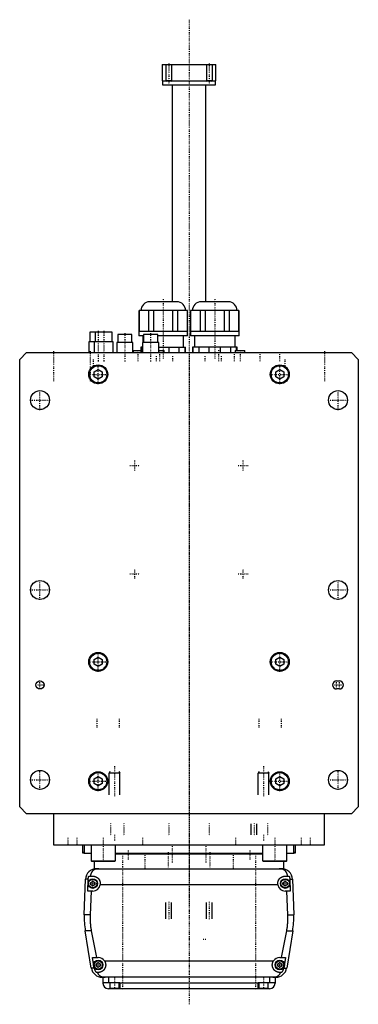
# Model space of a CAD drawing. Extents: x -125 to 125, y -92 to 634.
import ezdxf

# ---------------------------------------------------------------- set-up
doc = ezdxf.new("R2010")
doc.units = 0
doc.linetypes.add('CENTER', pattern=[1.5, 0.45, -0.5, 0.05, -0.5])
for name, color, linetype in [('AM_0', 7, 'CONTINUOUS'), ('AM_10', 7, 'CONTINUOUS'), ('AM_7', 7, 'CENTER')]:
    doc.layers.add(name, color=color, linetype=linetype)

msp = doc.modelspace()

# ---------------------------------------------------------------- linework, layer by layer
at = {"layer": 'AM_0', "color": 7, "linetype": 'CONTINUOUS'}
for p, q in [((-19.75, 600.5), (-19.75, 588.5)), ((-19.75, 600.5), (19.75, 600.5)), ((19.75, 588.5), (19.75, 600.5)), ((-19.75, 588.5), (19.75, 588.5)), ((-19.5, 588.5), (-19.5, 585.5)), ((19.5, 585.5), (19.5, 588.5)), ((-19.5, 585.5), (19.5, 585.5)), ((-12.5, 585.5), (-12.5, 425.5)), ((12.5, 425.5), (12.5, 585.5)), ((-9, 425.5), (-29, 425.5)), ((29, 425.5), (9, 425.5)), ((-36.88, 419), (-36.88, 403.5)), ((-1.13, 419), (-36.88, 419)), ((-36.73, 403.5), (-36.73, 419)), ((-29.85, 419), (-29.85, 403.5)), ((-25.88, 403.5), (-25.88, 419)), ((-12.13, 419), (-12.13, 403.5)), ((-8.15, 403.5), (-8.15, 419)), ((-1.27, 419), (-1.27, 403.5)), ((-1.13, 403.5), (-1.13, 419)), ((1.12, 419), (1.12, 403.5)), ((36.87, 419), (1.12, 419)), ((1.27, 403.5), (1.27, 419)), ((8.15, 419), (8.15, 403.5)), ((12.12, 403.5), (12.12, 419)), ((25.87, 419), (25.87, 403.5)), ((29.85, 403.5), (29.85, 419)), ((36.73, 419), (36.73, 403.5)), ((36.87, 403.5), (36.87, 419)), ((-73.25, 403), (-73.25, 396)), ((-56.71, 403), (-73.25, 403)), ((-69.21, 403), (-69.21, 396)), ((-56.71, 396), (-56.71, 403)), ((-52.63, 401.5), (-52.63, 395.5)), ((-42.13, 401.5), (-52.63, 401.5)), ((-42.13, 395.5), (-42.13, 401.5)), ((-37, 403.5), (-37, 400.5)), ((-1, 403.5), (-37, 403.5)), ((-33.58, 400.5), (-37, 400.5)), ((-34, 400.5), (-34, 395.5)), ((-33.57, 401.5), (-33.57, 395.5)), ((-23.07, 401.5), (-33.57, 401.5)), ((-23.07, 395.5), (-23.07, 401.5)), ((-1, 400.5), (-23.07, 400.5)), ((-4, 392), (-4, 400.5)), ((-1, 400.5), (-1, 403.5)), ((1, 403.5), (1, 400.5)), ((37, 403.5), (1, 403.5)), ((37, 400.5), (1, 400.5)), ((4, 400.5), (4, 392)), ((34, 392), (34, 400.5)), ((37, 400.5), (37, 403.5)), ((-74, 396), (-74, 388)), ((-55.96, 396), (-74, 396)), ((-69.96, 396), (-69.96, 388)), ((-55.96, 388), (-55.96, 396)), ((-53.38, 395.5), (-53.38, 388)), ((-41.38, 395.5), (-53.38, 395.5)), ((-41.38, 388), (-41.38, 395.5)), ((-34.32, 395.5), (-34.32, 388)), ((-22.32, 395.5), (-34.32, 395.5)), ((-22.32, 388), (-22.32, 395.5)), ((-125, 383), (-120, 388)), ((-120, 388), (120, 388)), ((-41.17, 389.5), (-41.17, 388)), ((-41.17, 389.5), (-35.5, 389.5)), ((-35.5, 392), (-35.5, 388)), ((-34.32, 392), (-35.5, 392)), ((-34.87, 388), (-34.87, 392)), ((-22.32, 392), (-2.5, 392)), ((-22.32, 389.5), (-18.25, 389.5)), ((-18.25, 388), (-18.25, 389.5)), ((-14.97, 392), (-14.97, 388)), ((-7.16, 388), (-7.16, 392)), ((-3.13, 392), (-3.13, 388)), ((-2.5, 388), (-2.5, 392)), ((2.5, 392), (2.5, 388)), ((35.5, 392), (2.5, 392)), ((3.13, 388), (3.13, 392)), ((7.16, 392), (7.16, 388)), ((14.97, 388), (14.97, 392)), ((23.03, 392), (23.03, 388)), ((30.84, 388), (30.84, 392)), ((34.17, 389.5), (34.17, 388)), ((34.17, 389.5), (41.17, 389.5)), ((34.87, 392), (34.87, 389.5)), ((35.5, 389.5), (35.5, 392)), ((41.17, 388), (41.17, 389.5)), ((120, 388), (125, 383)), ((-125, 53), (-125, 383)), ((125, 383), (125, 53)), ((-70, 373.73), (-67, 375.46)), ((-70, 370.27), (-70, 373.73)), ((-67, 368.54), (-70, 370.27)), ((-67, 375.46), (-64, 373.73)), ((-64, 370.27), (-67, 368.54)), ((-64, 373.73), (-64, 370.27)), ((64, 373.73), (67, 375.46)), ((64, 370.27), (64, 373.73)), ((67, 368.54), (64, 370.27)), ((67, 375.46), (70, 373.73)), ((70, 370.27), (67, 368.54)), ((70, 373.73), (70, 370.27)), ((-70, 161.73), (-67, 163.46)), ((-70, 158.27), (-70, 161.73)), ((-67, 163.46), (-64, 161.73)), ((-64, 161.73), (-64, 158.27)), ((64, 161.73), (67, 163.46)), ((64, 158.27), (64, 161.73)), ((67, 163.46), (70, 161.73)), ((70, 161.73), (70, 158.27)), ((-67, 156.54), (-70, 158.27)), ((-64, 158.27), (-67, 156.54)), ((67, 156.54), (64, 158.27)), ((70, 158.27), (67, 156.54)), ((109, 146), (111, 146)), ((111, 140), (109, 140)), ((-70, 73.73), (-67, 75.46)), ((-70, 70.27), (-70, 73.73)), ((-67, 75.46), (-64, 73.73)), ((-64, 73.73), (-64, 70.27)), ((64, 73.73), (67, 75.46)), ((64, 70.27), (64, 73.73)), ((67, 75.46), (70, 73.73)), ((70, 73.73), (70, 70.27)), ((-67, 68.54), (-70, 70.27)), ((-64, 70.27), (-67, 68.54)), ((67, 68.54), (64, 70.27)), ((70, 70.27), (67, 68.54)), ((-120, 48), (-125, 53)), ((125, 53), (120, 48)), ((120, 48), (-120, 48)), ((-100, 48), (-100, 25)), ((100, 25), (100, 48)), ((-100, 25), (100, 25)), ((-88.79, 25.01), (-88.79, 25)), ((-78.5, 25), (-78.5, 19.2)), ((-77.5, 25), (-77.5, 19)), ((-72.29, 25), (-72.29, 13.4)), ((-54.29, 13.4), (-54.29, 25)), ((-40.35, 25), (-40.35, 25)), ((40.35, 25), (40.35, 25)), ((54.29, 25), (54.29, 13.4)), ((72.29, 13.4), (72.29, 25)), ((77.5, 19), (77.5, 25)), ((78.5, 19.2), (78.5, 25)), ((88.79, 25), (88.79, 25.01)), ((-78.5, 19.7), (-77.57, 19.7)), ((-78.5, 19.2), (-77.58, 19.2)), ((-77.5, 19), (-72.29, 19)), ((-54.3, 18.5), (54.3, 18.5)), ((-54.29, 19), (54.29, 19)), ((72.29, 19), (77.5, 19)), ((77.57, 19.7), (78.5, 19.7)), ((77.58, 19.2), (78.5, 19.2)), ((-72.29, 13.4), (-71.89, 13)), ((-72.29, 13.4), (-54.29, 13.4)), ((-71.89, 13), (-54.69, 13)), ((-70, 13), (-70, 7.5)), ((-70, 7.5), (-66.56, 7.5)), ((-68.3, 7.5), (68.3, 7.5)), ((-54.69, 13), (-54.29, 13.4)), ((54.29, 13.4), (54.69, 13)), ((54.29, 13.4), (72.29, 13.4)), ((54.69, 13), (71.89, 13)), ((68.3, 7.5), (70, 7.5)), ((70, 7.5), (70, 13)), ((71.89, 13), (72.29, 13.4)), ((-73.97, 2), (-71, 2)), ((71, 2), (73.97, 2)), ((-77.28, -26.54), (-76.29, -0.2)), ((-74.4, -0.2), (-76.29, -0.2)), ((-74.75, -9), (-74.4, -0.2)), ((-72.5, -2.63), (-71, -1.77)), ((-72.5, -4.37), (-72.5, -2.63)), ((-71, -5.23), (-72.5, -4.37)), ((-71, -1.77), (-69.5, -2.63)), ((-69.5, -4.37), (-71, -5.23)), ((-69.5, -2.63), (-69.5, -4.37)), ((65.59, -4.5), (-65.59, -4.5)), ((69.5, -2.63), (71, -1.77)), ((69.5, -4.37), (69.5, -2.63)), ((71, -5.23), (69.5, -4.37)), ((71, -1.77), (72.5, -2.63)), ((72.5, -4.37), (71, -5.23)), ((72.5, -2.63), (72.5, -4.37)), ((74.4, -0.2), (76.29, -0.2)), ((74.4, -0.2), (74.75, -9)), ((76.29, -0.2), (77.28, -26.54)), ((-71, -9), (-74.75, -9)), ((-72.2, -9), (-72.97, -26.54)), ((74.75, -9), (71, -9)), ((72.97, -26.54), (72.2, -9)), ((-72.97, -26.54), (-77.28, -26.54)), ((72.97, -26.54), (77.28, -26.54)), ((-72.1, -65.78), (-76.54, -38.4)), ((-72.1, -38.4), (-76.54, -38.4)), ((-72.1, -38.4), (-68.19, -58)), ((68.19, -58), (72.1, -38.4)), ((72.1, -38.4), (76.54, -38.4)), ((76.54, -38.4), (72.1, -65.78)), ((-70.39, -62.62), (-71.21, -58)), ((-71.21, -58), (-67, -58)), ((67, -58), (71.21, -58)), ((71.21, -58), (70.39, -62.62)), ((-68.5, -62.63), (-67, -61.77)), ((-68.5, -64.37), (-68.5, -62.63)), ((-67, -65.23), (-68.5, -64.37)), ((-67, -61.77), (-65.5, -62.63)), ((-65.5, -64.37), (-67, -65.23)), ((-65.5, -62.63), (-65.5, -64.37)), ((-62.39, -60.5), (62.39, -60.5)), ((65.5, -62.63), (67, -61.77)), ((65.5, -64.37), (65.5, -62.63)), ((67, -65.23), (65.5, -64.37)), ((67, -61.77), (68.5, -62.63)), ((68.5, -64.37), (67, -65.23)), ((68.5, -62.63), (68.5, -64.37)), ((-69.82, -65.78), (-72.1, -65.78)), ((-69.82, -65.78), (-69.87, -65.5)), ((-67, -69), (-68.39, -69)), ((64.2, -72.5), (-64.2, -72.5)), ((-63.5, -72.5), (-63.5, -77)), ((-59.5, -72.5), (-59.5, -76.5)), ((59.5, -72.5), (59.5, -76.5)), ((63.5, -72.5), (63.5, -77)), ((68.39, -69), (67, -69)), ((69.87, -65.5), (69.82, -65.78)), ((69.82, -65.78), (72.1, -65.78)), ((-63.5, -76.5), (-51, -76.5)), ((-58.5, -76.5), (-58.5, -80.5)), ((-51.5, -80.5), (-51.5, -76.5)), ((-51, -76.5), (-51, -81)), ((51, -77), (-51, -77)), ((51, -81), (51, -76.5)), ((51, -76.5), (63.5, -76.5)), ((51.5, -76.5), (51.5, -80.5)), ((58.5, -80.5), (58.5, -76.5)), ((59.5, -81), (-59.5, -81)), ((-58.5, -80.5), (-51.5, -80.5)), ((-55, -81), (-55, -80.5)), ((51.5, -80.5), (58.5, -80.5)), ((55, -81), (55, -80.5))]:
    msp.add_line(p, q, dxfattribs=at)
for points in [[(-66.56, 7.5, 0), (-66.61, 7.5, 0), (-66.7, 7.5, 0), (-66.8, 7.5, 0), (-66.84, 7.5, 0), (-66.89, 7.49, 0), (-66.98, 7.49, 0), (-67.08, 7.49, 0), (-67.17, 7.48, 0), (-67.26, 7.47, 0), (-67.35, 7.47, 0), (-67.4, 7.46, 0), (-67.45, 7.46, 0), (-67.54, 7.45, 0), (-67.63, 7.44, 0), (-67.72, 7.42, 0), (-67.82, 7.41, 0), (-67.91, 7.4, 0), (-67.95, 7.39, 0), (-68, 7.38, 0), (-68.09, 7.37, 0), (-68.18, 7.35, 0), (-68.23, 7.34, 0), (-68.27, 7.33, 0), (-68.36, 7.31, 0), (-68.45, 7.29, 0), (-68.49, 7.28, 0), (-68.53, 7.27, 0), (-68.62, 7.24, 0), (-68.71, 7.22, 0), (-68.79, 7.2, 0), (-68.88, 7.17, 0), (-68.96, 7.14, 0), (-69, 7.13, 0), (-69.04, 7.11, 0), (-69.13, 7.08, 0), (-69.21, 7.05, 0), (-69.29, 7.02, 0), (-69.37, 6.99, 0), (-69.45, 6.96, 0), (-69.49, 6.94, 0), (-69.53, 6.92, 0), (-69.6, 6.89, 0), (-69.68, 6.85, 0), (-69.76, 6.81, 0), (-69.83, 6.77, 0), (-69.91, 6.74, 0), (-69.94, 6.72, 0), (-69.98, 6.69, 0), (-70.05, 6.65, 0), (-70.12, 6.61, 0), (-70.19, 6.57, 0), (-70.26, 6.52, 0), (-70.33, 6.48, 0), (-70.37, 6.46, 0), (-70.4, 6.43, 0), (-70.47, 6.39, 0), (-70.53, 6.34, 0), (-70.6, 6.29, 0), (-70.66, 6.24, 0), (-70.72, 6.19, 0), (-70.75, 6.17, 0), (-70.78, 6.14, 0), (-70.84, 6.09, 0), (-70.9, 6.04, 0), (-70.93, 6.01, 0), (-70.96, 5.98, 0), (-71.02, 5.93, 0), (-71.08, 5.87, 0), (-71.1, 5.85, 0), (-71.13, 5.82, 0), (-71.19, 5.76, 0), (-71.24, 5.71, 0), (-71.29, 5.65, 0), (-71.34, 5.59, 0), (-71.4, 5.53, 0), (-71.42, 5.5, 0), (-71.45, 5.47, 0), (-71.5, 5.41, 0), (-71.54, 5.35, 0), (-71.59, 5.28, 0), (-71.64, 5.22, 0), (-71.68, 5.16, 0), (-71.71, 5.12, 0), (-71.73, 5.09, 0), (-71.77, 5.02, 0), (-71.82, 4.96, 0), (-71.86, 4.89, 0), (-71.9, 4.82, 0), (-71.94, 4.75, 0), (-71.96, 4.72, 0), (-71.98, 4.68, 0), (-72.02, 4.61, 0), (-72.06, 4.54, 0), (-72.1, 4.46, 0), (-72.13, 4.39, 0), (-72.17, 4.32, 0), (-72.18, 4.28, 0), (-72.2, 4.24, 0), (-72.24, 4.16, 0), (-72.27, 4.09, 0), (-72.3, 4.01, 0), (-72.33, 3.93, 0), (-72.36, 3.85, 0), (-72.37, 3.81, 0), (-72.39, 3.77, 0), (-72.42, 3.69, 0), (-72.44, 3.61, 0), (-72.46, 3.57, 0), (-72.47, 3.52, 0), (-72.49, 3.44, 0), (-72.52, 3.36, 0), (-72.53, 3.32, 0), (-72.54, 3.27, 0), (-72.56, 3.19, 0), (-72.58, 3.1, 0), (-72.6, 3.02, 0), (-72.62, 2.93, 0), (-72.63, 2.84, 0), (-72.64, 2.8, 0), (-72.65, 2.76, 0), (-72.66, 2.67, 0), (-72.68, 2.58, 0), (-72.72, 2.27, 0), (-72.74, 2, 0)], [(72.74, 2, 0), (72.74, 2.05, 0), (72.73, 2.14, 0), (72.72, 2.23, 0), (72.72, 2.27, 0), (72.71, 2.32, 0), (72.7, 2.41, 0), (72.69, 2.5, 0), (72.68, 2.59, 0), (72.66, 2.68, 0), (72.65, 2.76, 0), (72.64, 2.81, 0), (72.63, 2.85, 0), (72.61, 2.94, 0), (72.6, 3.03, 0), (72.58, 3.11, 0), (72.56, 3.2, 0), (72.54, 3.28, 0), (72.52, 3.33, 0), (72.51, 3.37, 0), (72.49, 3.45, 0), (72.46, 3.53, 0), (72.45, 3.58, 0), (72.44, 3.62, 0), (72.41, 3.7, 0), (72.39, 3.78, 0), (72.37, 3.82, 0), (72.36, 3.86, 0), (72.33, 3.94, 0), (72.3, 4.01, 0), (72.27, 4.09, 0), (72.23, 4.17, 0), (72.2, 4.24, 0), (72.18, 4.28, 0), (72.17, 4.32, 0), (72.13, 4.39, 0), (72.1, 4.46, 0), (72.06, 4.54, 0), (72.02, 4.61, 0), (71.98, 4.68, 0), (71.96, 4.71, 0), (71.94, 4.75, 0), (71.9, 4.82, 0), (71.86, 4.89, 0), (71.82, 4.95, 0), (71.78, 5.02, 0), (71.73, 5.08, 0), (71.71, 5.12, 0), (71.69, 5.15, 0), (71.64, 5.21, 0), (71.6, 5.28, 0), (71.55, 5.34, 0), (71.5, 5.4, 0), (71.45, 5.46, 0), (71.43, 5.49, 0), (71.4, 5.52, 0), (71.35, 5.58, 0), (71.3, 5.64, 0), (71.25, 5.7, 0), (71.19, 5.75, 0), (71.14, 5.81, 0), (71.11, 5.84, 0), (71.08, 5.87, 0), (71.03, 5.92, 0), (70.97, 5.98, 0), (70.94, 6, 0), (70.91, 6.03, 0), (70.85, 6.08, 0), (70.79, 6.13, 0), (70.76, 6.16, 0), (70.73, 6.18, 0), (70.67, 6.23, 0), (70.6, 6.28, 0), (70.54, 6.33, 0), (70.47, 6.38, 0), (70.41, 6.43, 0), (70.37, 6.45, 0), (70.34, 6.47, 0), (70.27, 6.52, 0), (70.2, 6.56, 0), (70.13, 6.61, 0), (70.06, 6.65, 0), (69.99, 6.69, 0), (69.95, 6.71, 0), (69.91, 6.73, 0), (69.84, 6.77, 0), (69.76, 6.81, 0), (69.69, 6.85, 0), (69.61, 6.88, 0), (69.53, 6.92, 0), (69.5, 6.94, 0), (69.46, 6.95, 0), (69.38, 6.99, 0), (69.3, 7.02, 0), (69.22, 7.05, 0), (69.13, 7.08, 0), (69.05, 7.11, 0), (69.01, 7.13, 0), (68.97, 7.14, 0), (68.89, 7.17, 0), (68.8, 7.19, 0), (68.72, 7.22, 0), (68.63, 7.24, 0), (68.54, 7.27, 0), (68.5, 7.28, 0), (68.46, 7.29, 0), (68.37, 7.31, 0), (68.28, 7.33, 0), (68.23, 7.34, 0), (68.19, 7.35, 0), (68.1, 7.36, 0), (68.01, 7.38, 0), (67.96, 7.39, 0), (67.91, 7.4, 0), (67.82, 7.41, 0), (67.73, 7.42, 0), (67.64, 7.44, 0), (67.55, 7.45, 0), (67.45, 7.46, 0), (67.41, 7.46, 0), (67.36, 7.47, 0), (67.27, 7.47, 0), (67.17, 7.48, 0), (67.08, 7.49, 0), (66.99, 7.49, 0), (66.89, 7.49, 0), (66.85, 7.5, 0), (66.8, 7.5, 0), (66.7, 7.5, 0), (66.61, 7.5, 0), (66.56, 7.5, 0)], [(-74.4, -0.2, 0), (-74.39, -0.14, 0), (-74.39, -0.02, 0), (-74.38, 0.1, 0), (-74.37, 0.16, 0), (-74.37, 0.23, 0), (-74.35, 0.35, 0), (-74.34, 0.47, 0), (-74.32, 0.6, 0), (-74.3, 0.72, 0), (-74.28, 0.85, 0), (-74.27, 0.91, 0), (-74.26, 0.97, 0), (-74.23, 1.1, 0), (-74.2, 1.22, 0), (-74.17, 1.34, 0), (-74.14, 1.47, 0), (-74.1, 1.59, 0), (-74.09, 1.65, 0), (-74.07, 1.71, 0), (-74.03, 1.83, 0), (-73.99, 1.94, 0), (-73.97, 2, 0)], [(-71, 2, 0), (-70.96, 2, 0), (-70.87, 2, 0), (-70.78, 2, 0), (-70.73, 1.99, 0), (-70.69, 1.99, 0), (-70.6, 1.99, 0), (-70.51, 1.98, 0), (-70.42, 1.97, 0), (-70.33, 1.96, 0), (-70.24, 1.95, 0), (-70.19, 1.94, 0), (-70.15, 1.93, 0), (-70.06, 1.92, 0), (-69.97, 1.9, 0), (-69.88, 1.88, 0), (-69.79, 1.86, 0), (-69.7, 1.84, 0), (-69.65, 1.83, 0), (-69.61, 1.82, 0), (-69.52, 1.8, 0), (-69.43, 1.77, 0), (-69.38, 1.76, 0), (-69.34, 1.74, 0), (-69.25, 1.72, 0), (-69.17, 1.69, 0), (-69.12, 1.67, 0), (-69.08, 1.65, 0), (-68.99, 1.62, 0), (-68.91, 1.59, 0), (-68.82, 1.55, 0), (-68.74, 1.51, 0), (-68.66, 1.48, 0), (-68.61, 1.46, 0), (-68.57, 1.44, 0), (-68.49, 1.39, 0), (-68.41, 1.35, 0), (-68.33, 1.31, 0), (-68.25, 1.26, 0), (-68.17, 1.22, 0), (-68.14, 1.2, 0), (-68.1, 1.17, 0), (-68.02, 1.12, 0), (-67.95, 1.07, 0), (-67.87, 1.02, 0), (-67.8, 0.97, 0), (-67.73, 0.92, 0), (-67.69, 0.89, 0), (-67.66, 0.87, 0), (-67.59, 0.81, 0), (-67.52, 0.76, 0), (-67.45, 0.7, 0), (-67.39, 0.65, 0), (-67.32, 0.59, 0), (-67.29, 0.56, 0), (-67.26, 0.53, 0), (-67.2, 0.47, 0), (-67.14, 0.41, 0), (-67.08, 0.35, 0), (-67.02, 0.29, 0), (-66.96, 0.23, 0), (-66.93, 0.2, 0), (-66.9, 0.17, 0), (-66.84, 0.1, 0), (-66.79, 0.04, 0), (-66.76, 0, 0), (-66.73, -0.03, 0), (-66.68, -0.1, 0), (-66.62, -0.17, 0), (-66.6, -0.2, 0), (-66.57, -0.24, 0), (-66.52, -0.31, 0), (-66.47, -0.38, 0), (-66.42, -0.45, 0), (-66.37, -0.53, 0), (-66.32, -0.6, 0), (-66.3, -0.64, 0), (-66.28, -0.68, 0), (-66.23, -0.76, 0), (-66.19, -0.83, 0), (-66.15, -0.91, 0), (-66.11, -0.99, 0), (-66.06, -1.07, 0), (-66.05, -1.11, 0), (-66.03, -1.15, 0), (-65.99, -1.23, 0), (-65.95, -1.32, 0), (-65.92, -1.4, 0), (-65.88, -1.48, 0), (-65.85, -1.57, 0), (-65.84, -1.61, 0), (-65.82, -1.65, 0), (-65.79, -1.74, 0), (-65.76, -1.82, 0), (-65.74, -1.91, 0), (-65.71, -1.99, 0), (-65.69, -2.08, 0), (-65.68, -2.12, 0), (-65.66, -2.17, 0), (-65.64, -2.25, 0), (-65.62, -2.34, 0), (-65.61, -2.43, 0), (-65.59, -2.52, 0), (-65.57, -2.6, 0), (-65.57, -2.65, 0), (-65.56, -2.69, 0), (-65.55, -2.78, 0), (-65.54, -2.87, 0), (-65.53, -2.91, 0), (-65.53, -2.96, 0), (-65.52, -3.04, 0), (-65.51, -3.13, 0), (-65.51, -3.18, 0), (-65.51, -3.22, 0), (-65.5, -3.31, 0), (-65.5, -3.39, 0), (-65.5, -3.48, 0), (-65.5, -3.57, 0), (-65.5, -3.65, 0), (-65.5, -3.7, 0), (-65.51, -3.74, 0), (-65.51, -3.83, 0), (-65.52, -3.92, 0), (-65.52, -4.01, 0), (-65.53, -4.1, 0), (-65.54, -4.19, 0), (-65.55, -4.23, 0), (-65.55, -4.28, 0), (-65.57, -4.37, 0), (-65.58, -4.46, 0), (-65.59, -4.5, 0)], [(65.59, -4.5, 0), (65.58, -4.46, 0), (65.57, -4.37, 0), (65.55, -4.28, 0), (65.55, -4.23, 0), (65.54, -4.19, 0), (65.53, -4.1, 0), (65.52, -4.01, 0), (65.52, -3.92, 0), (65.51, -3.83, 0), (65.51, -3.74, 0), (65.5, -3.7, 0), (65.5, -3.65, 0), (65.5, -3.57, 0), (65.5, -3.48, 0), (65.5, -3.39, 0), (65.5, -3.31, 0), (65.51, -3.22, 0), (65.51, -3.18, 0), (65.51, -3.13, 0), (65.52, -3.04, 0), (65.53, -2.96, 0), (65.53, -2.91, 0), (65.54, -2.87, 0), (65.55, -2.78, 0), (65.56, -2.69, 0), (65.57, -2.65, 0), (65.57, -2.6, 0), (65.59, -2.52, 0), (65.61, -2.43, 0), (65.62, -2.34, 0), (65.64, -2.25, 0), (65.66, -2.17, 0), (65.68, -2.12, 0), (65.69, -2.08, 0), (65.71, -1.99, 0), (65.74, -1.91, 0), (65.76, -1.82, 0), (65.79, -1.74, 0), (65.82, -1.65, 0), (65.84, -1.61, 0), (65.85, -1.57, 0), (65.88, -1.48, 0), (65.92, -1.4, 0), (65.95, -1.32, 0), (65.99, -1.23, 0), (66.03, -1.15, 0), (66.05, -1.11, 0), (66.06, -1.07, 0), (66.11, -0.99, 0), (66.15, -0.91, 0), (66.19, -0.83, 0), (66.23, -0.76, 0), (66.28, -0.68, 0), (66.3, -0.64, 0), (66.32, -0.6, 0), (66.37, -0.53, 0), (66.42, -0.45, 0), (66.47, -0.38, 0), (66.52, -0.31, 0), (66.57, -0.24, 0), (66.6, -0.2, 0), (66.62, -0.17, 0), (66.68, -0.1, 0), (66.73, -0.03, 0), (66.76, 0, 0), (66.79, 0.04, 0), (66.84, 0.1, 0), (66.9, 0.17, 0), (66.93, 0.2, 0), (66.96, 0.23, 0), (67.02, 0.29, 0), (67.08, 0.35, 0), (67.14, 0.41, 0), (67.2, 0.47, 0), (67.26, 0.53, 0), (67.29, 0.56, 0), (67.32, 0.59, 0), (67.39, 0.65, 0), (67.45, 0.7, 0), (67.52, 0.76, 0), (67.59, 0.81, 0), (67.66, 0.87, 0), (67.69, 0.89, 0), (67.73, 0.92, 0), (67.8, 0.97, 0), (67.87, 1.02, 0), (67.95, 1.07, 0), (68.02, 1.12, 0), (68.1, 1.17, 0), (68.14, 1.2, 0), (68.17, 1.22, 0), (68.25, 1.26, 0), (68.33, 1.31, 0), (68.41, 1.35, 0), (68.49, 1.39, 0), (68.57, 1.44, 0), (68.61, 1.46, 0), (68.66, 1.48, 0), (68.74, 1.51, 0), (68.82, 1.55, 0), (68.91, 1.59, 0), (68.99, 1.62, 0), (69.08, 1.65, 0), (69.12, 1.67, 0), (69.17, 1.69, 0), (69.25, 1.72, 0), (69.34, 1.74, 0), (69.38, 1.76, 0), (69.43, 1.77, 0), (69.52, 1.8, 0), (69.61, 1.82, 0), (69.65, 1.83, 0), (69.7, 1.84, 0), (69.79, 1.86, 0), (69.88, 1.88, 0), (69.97, 1.9, 0), (70.06, 1.92, 0), (70.15, 1.93, 0), (70.19, 1.94, 0), (70.24, 1.95, 0), (70.33, 1.96, 0), (70.42, 1.97, 0), (70.51, 1.98, 0), (70.6, 1.99, 0), (70.69, 1.99, 0), (70.73, 1.99, 0), (70.78, 2, 0), (70.87, 2, 0), (70.96, 2, 0), (71, 2, 0)], [(73.97, 2, 0), (73.99, 1.94, 0), (74.03, 1.83, 0), (74.07, 1.71, 0), (74.09, 1.65, 0), (74.1, 1.59, 0), (74.14, 1.47, 0), (74.17, 1.34, 0), (74.2, 1.22, 0), (74.23, 1.1, 0), (74.26, 0.97, 0), (74.27, 0.91, 0), (74.28, 0.85, 0), (74.3, 0.72, 0), (74.32, 0.6, 0), (74.34, 0.47, 0), (74.35, 0.35, 0), (74.37, 0.23, 0), (74.37, 0.16, 0), (74.38, 0.1, 0), (74.39, -0.02, 0), (74.39, -0.14, 0), (74.4, -0.2, 0)], [(-72.97, -26.54, 0), (-72.99, -26.87, 0), (-73.01, -27.51, 0), (-73.02, -28.16, 0), (-73.02, -28.47, 0), (-73.02, -28.79, 0), (-73.02, -29.43, 0), (-73, -30.07, 0), (-72.98, -30.72, 0), (-72.96, -31.37, 0), (-72.92, -32.03, 0), (-72.9, -32.36, 0), (-72.87, -32.69, 0), (-72.82, -33.35, 0), (-72.75, -34.02, 0), (-72.68, -34.69, 0), (-72.59, -35.36, 0), (-72.5, -36.04, 0), (-72.45, -36.38, 0), (-72.4, -36.71, 0), (-72.29, -37.39, 0), (-72.17, -38.06, 0), (-72.1, -38.4, 0)], [(72.1, -38.4, 0), (72.17, -38.06, 0), (72.29, -37.39, 0), (72.4, -36.71, 0), (72.45, -36.38, 0), (72.5, -36.04, 0), (72.59, -35.36, 0), (72.68, -34.69, 0), (72.75, -34.02, 0), (72.82, -33.35, 0), (72.87, -32.69, 0), (72.9, -32.36, 0), (72.92, -32.03, 0), (72.96, -31.37, 0), (72.98, -30.72, 0), (73, -30.07, 0), (73.02, -29.43, 0), (73.02, -28.79, 0), (73.02, -28.47, 0), (73.02, -28.16, 0), (73.01, -27.51, 0), (72.99, -26.87, 0), (72.97, -26.54, 0)], [(-62.39, -60.5, 0), (-62.36, -60.55, 0), (-62.3, -60.65, 0), (-62.24, -60.74, 0), (-62.21, -60.79, 0), (-62.18, -60.84, 0), (-62.13, -60.95, 0), (-62.08, -61.05, 0), (-62.03, -61.15, 0), (-61.98, -61.26, 0), (-61.93, -61.36, 0), (-61.91, -61.41, 0), (-61.89, -61.47, 0), (-61.85, -61.57, 0), (-61.81, -61.68, 0), (-61.77, -61.79, 0), (-61.74, -61.9, 0), (-61.71, -62.01, 0), (-61.69, -62.06, 0), (-61.68, -62.12, 0), (-61.65, -62.23, 0), (-61.62, -62.34, 0), (-61.61, -62.39, 0), (-61.6, -62.45, 0), (-61.58, -62.56, 0), (-61.56, -62.66, 0), (-61.56, -62.72, 0), (-61.55, -62.77, 0), (-61.53, -62.88, 0), (-61.52, -62.99, 0), (-61.51, -63.1, 0), (-61.51, -63.21, 0), (-61.5, -63.31, 0), (-61.5, -63.37, 0), (-61.5, -63.42, 0), (-61.5, -63.52, 0), (-61.5, -63.63, 0), (-61.5, -63.73, 0), (-61.51, -63.84, 0), (-61.52, -63.95, 0), (-61.52, -64, 0), (-61.53, -64.05, 0), (-61.54, -64.16, 0), (-61.55, -64.26, 0), (-61.57, -64.37, 0), (-61.59, -64.47, 0), (-61.61, -64.58, 0), (-61.62, -64.63, 0), (-61.63, -64.69, 0), (-61.65, -64.79, 0), (-61.68, -64.9, 0), (-61.71, -65, 0), (-61.74, -65.1, 0), (-61.77, -65.21, 0), (-61.79, -65.26, 0), (-61.81, -65.31, 0), (-61.84, -65.41, 0), (-61.88, -65.51, 0), (-61.92, -65.61, 0), (-61.96, -65.71, 0), (-62.01, -65.81, 0), (-62.03, -65.86, 0), (-62.05, -65.9, 0), (-62.1, -66, 0), (-62.15, -66.1, 0), (-62.18, -66.14, 0), (-62.2, -66.19, 0), (-62.26, -66.28, 0), (-62.31, -66.37, 0), (-62.34, -66.42, 0), (-62.37, -66.46, 0), (-62.43, -66.55, 0), (-62.49, -66.64, 0), (-62.55, -66.73, 0), (-62.61, -66.81, 0), (-62.67, -66.9, 0), (-62.71, -66.94, 0), (-62.74, -66.98, 0), (-62.81, -67.06, 0), (-62.87, -67.14, 0), (-62.94, -67.21, 0), (-63.01, -67.29, 0), (-63.09, -67.36, 0), (-63.12, -67.4, 0), (-63.16, -67.44, 0), (-63.23, -67.51, 0), (-63.31, -67.58, 0), (-63.38, -67.64, 0), (-63.46, -67.71, 0), (-63.55, -67.78, 0), (-63.59, -67.81, 0), (-63.63, -67.85, 0), (-63.71, -67.91, 0), (-63.8, -67.97, 0), (-63.89, -68.04, 0), (-63.98, -68.1, 0), (-64.07, -68.15, 0), (-64.12, -68.18, 0), (-64.16, -68.21, 0), (-64.26, -68.27, 0), (-64.36, -68.32, 0), (-64.45, -68.37, 0), (-64.55, -68.43, 0), (-64.65, -68.47, 0), (-64.7, -68.5, 0), (-64.76, -68.52, 0), (-64.86, -68.57, 0), (-64.96, -68.61, 0), (-65.02, -68.63, 0), (-65.07, -68.65, 0), (-65.17, -68.69, 0), (-65.28, -68.72, 0), (-65.34, -68.74, 0), (-65.39, -68.76, 0), (-65.5, -68.79, 0), (-65.61, -68.82, 0), (-65.72, -68.85, 0), (-65.83, -68.87, 0), (-65.94, -68.9, 0), (-66, -68.91, 0), (-66.05, -68.92, 0), (-66.16, -68.94, 0), (-66.27, -68.95, 0), (-66.39, -68.97, 0), (-66.5, -68.98, 0), (-66.61, -68.99, 0), (-66.67, -68.99, 0), (-66.72, -68.99, 0), (-66.83, -69, 0), (-66.94, -69, 0), (-67, -69, 0)], [(67, -69, 0), (66.94, -69, 0), (66.83, -69, 0), (66.72, -68.99, 0), (66.67, -68.99, 0), (66.61, -68.99, 0), (66.5, -68.98, 0), (66.39, -68.97, 0), (66.27, -68.95, 0), (66.16, -68.94, 0), (66.05, -68.92, 0), (66, -68.91, 0), (65.94, -68.9, 0), (65.83, -68.87, 0), (65.72, -68.85, 0), (65.61, -68.82, 0), (65.5, -68.79, 0), (65.39, -68.76, 0), (65.34, -68.74, 0), (65.28, -68.72, 0), (65.17, -68.69, 0), (65.07, -68.65, 0), (65.02, -68.63, 0), (64.96, -68.61, 0), (64.86, -68.57, 0), (64.76, -68.52, 0), (64.7, -68.5, 0), (64.65, -68.47, 0), (64.55, -68.43, 0), (64.45, -68.37, 0), (64.36, -68.32, 0), (64.26, -68.27, 0), (64.16, -68.21, 0), (64.12, -68.18, 0), (64.07, -68.15, 0), (63.98, -68.1, 0), (63.89, -68.04, 0), (63.8, -67.97, 0), (63.71, -67.91, 0), (63.63, -67.85, 0), (63.59, -67.81, 0), (63.55, -67.78, 0), (63.46, -67.71, 0), (63.38, -67.64, 0), (63.31, -67.58, 0), (63.23, -67.51, 0), (63.16, -67.44, 0), (63.12, -67.4, 0), (63.09, -67.36, 0), (63.01, -67.29, 0), (62.94, -67.21, 0), (62.87, -67.14, 0), (62.81, -67.06, 0), (62.74, -66.98, 0), (62.71, -66.94, 0), (62.67, -66.9, 0), (62.61, -66.81, 0), (62.55, -66.73, 0), (62.49, -66.64, 0), (62.43, -66.55, 0), (62.37, -66.46, 0), (62.34, -66.42, 0), (62.31, -66.37, 0), (62.26, -66.28, 0), (62.2, -66.19, 0), (62.18, -66.14, 0), (62.15, -66.1, 0), (62.1, -66, 0), (62.05, -65.9, 0), (62.03, -65.86, 0), (62.01, -65.81, 0), (61.96, -65.71, 0), (61.92, -65.61, 0), (61.88, -65.51, 0), (61.84, -65.41, 0), (61.81, -65.31, 0), (61.79, -65.26, 0), (61.77, -65.21, 0), (61.74, -65.1, 0), (61.71, -65, 0), (61.68, -64.9, 0), (61.65, -64.79, 0), (61.63, -64.69, 0), (61.62, -64.63, 0), (61.61, -64.58, 0), (61.59, -64.47, 0), (61.57, -64.37, 0), (61.55, -64.26, 0), (61.54, -64.16, 0), (61.53, -64.05, 0), (61.52, -64, 0), (61.52, -63.95, 0), (61.51, -63.84, 0), (61.5, -63.73, 0), (61.5, -63.63, 0), (61.5, -63.52, 0), (61.5, -63.42, 0), (61.5, -63.37, 0), (61.5, -63.31, 0), (61.51, -63.21, 0), (61.51, -63.1, 0), (61.52, -62.99, 0), (61.53, -62.88, 0), (61.55, -62.77, 0), (61.56, -62.72, 0), (61.56, -62.66, 0), (61.58, -62.56, 0), (61.6, -62.45, 0), (61.61, -62.39, 0), (61.62, -62.34, 0), (61.65, -62.23, 0), (61.68, -62.12, 0), (61.69, -62.06, 0), (61.71, -62.01, 0), (61.74, -61.9, 0), (61.77, -61.79, 0), (61.81, -61.68, 0), (61.85, -61.57, 0), (61.89, -61.47, 0), (61.91, -61.41, 0), (61.93, -61.36, 0), (61.98, -61.26, 0), (62.03, -61.15, 0), (62.08, -61.05, 0), (62.13, -60.95, 0), (62.18, -60.84, 0), (62.21, -60.79, 0), (62.24, -60.74, 0), (62.3, -60.65, 0), (62.36, -60.55, 0), (62.39, -60.5, 0)], [(-68.39, -69, 0), (-68.45, -68.92, 0), (-68.56, -68.77, 0), (-68.67, -68.61, 0), (-68.72, -68.53, 0), (-68.77, -68.45, 0), (-68.88, -68.28, 0), (-68.98, -68.11, 0), (-69.07, -67.93, 0), (-69.17, -67.75, 0), (-69.26, -67.57, 0), (-69.3, -67.47, 0), (-69.34, -67.38, 0), (-69.42, -67.19, 0), (-69.49, -67.01, 0), (-69.55, -66.83, 0), (-69.61, -66.65, 0), (-69.66, -66.46, 0), (-69.69, -66.37, 0), (-69.71, -66.27, 0), (-69.76, -66.08, 0), (-69.8, -65.88, 0), (-69.82, -65.78, 0)], [(-67.64, -69, 0), (-67.57, -69.19, 0), (-67.42, -69.55, 0), (-67.24, -69.89, 0), (-67.14, -70.05, 0), (-67.04, -70.21, 0), (-66.82, -70.51, 0), (-66.59, -70.78, 0), (-66.32, -71.04, 0), (-66.16, -71.19, 0), (-66.11, -71.23, 0), (-66.07, -71.27, 0), (-66.04, -71.29, 0), (-66.02, -71.31, 0), (-65.97, -71.34, 0), (-65.92, -71.38, 0), (-65.87, -71.42, 0), (-65.81, -71.45, 0), (-65.76, -71.49, 0), (-65.73, -71.51, 0), (-65.71, -71.53, 0), (-65.65, -71.56, 0), (-65.6, -71.6, 0), (-65.57, -71.61, 0), (-65.54, -71.63, 0), (-65.49, -71.66, 0), (-65.43, -71.69, 0), (-65.4, -71.71, 0), (-65.38, -71.73, 0), (-65.32, -71.76, 0), (-65.26, -71.79, 0), (-65.2, -71.82, 0), (-65.14, -71.85, 0), (-65.08, -71.88, 0), (-65.05, -71.89, 0), (-65.02, -71.91, 0), (-64.96, -71.93, 0), (-64.9, -71.96, 0), (-64.83, -71.99, 0), (-64.77, -72.01, 0), (-64.71, -72.04, 0), (-64.68, -72.05, 0), (-64.64, -72.06, 0), (-64.58, -72.09, 0), (-64.52, -72.11, 0), (-64.45, -72.13, 0), (-64.39, -72.15, 0), (-64.32, -72.17, 0), (-64.29, -72.18, 0), (-64.25, -72.19, 0), (-64.19, -72.21, 0), (-64.12, -72.23, 0), (-64.05, -72.25, 0), (-63.98, -72.27, 0), (-63.92, -72.28, 0), (-63.88, -72.29, 0), (-63.85, -72.3, 0), (-63.78, -72.31, 0), (-63.71, -72.33, 0), (-63.64, -72.34, 0), (-63.57, -72.36, 0), (-63.5, -72.37, 0), (-63.46, -72.38, 0), (-63.43, -72.38, 0), (-63.36, -72.39, 0), (-63.28, -72.41, 0), (-63.25, -72.41, 0), (-63.21, -72.42, 0), (-63.14, -72.43, 0), (-63.07, -72.43, 0), (-63.03, -72.44, 0), (-62.99, -72.44, 0), (-62.92, -72.45, 0), (-62.85, -72.46, 0), (-62.77, -72.46, 0), (-62.7, -72.47, 0), (-62.63, -72.48, 0), (-62.59, -72.48, 0), (-62.55, -72.48, 0), (-62.48, -72.49, 0), (-62.41, -72.49, 0), (-62.15, -72.5, 0), (-61.92, -72.5, 0)], [(61.92, -72.5, 0), (62.15, -72.5, 0), (62.41, -72.49, 0), (62.48, -72.49, 0), (62.55, -72.48, 0), (62.59, -72.48, 0), (62.63, -72.48, 0), (62.7, -72.47, 0), (62.77, -72.46, 0), (62.85, -72.46, 0), (62.92, -72.45, 0), (62.99, -72.44, 0), (63.03, -72.44, 0), (63.07, -72.43, 0), (63.14, -72.43, 0), (63.21, -72.42, 0), (63.25, -72.41, 0), (63.28, -72.41, 0), (63.36, -72.39, 0), (63.43, -72.38, 0), (63.46, -72.38, 0), (63.5, -72.37, 0), (63.57, -72.36, 0), (63.64, -72.34, 0), (63.71, -72.33, 0), (63.78, -72.31, 0), (63.86, -72.3, 0), (63.89, -72.29, 0), (63.93, -72.28, 0), (63.99, -72.26, 0), (64.06, -72.25, 0), (64.13, -72.23, 0), (64.2, -72.21, 0), (64.27, -72.19, 0), (64.3, -72.18, 0), (64.33, -72.17, 0), (64.4, -72.15, 0), (64.47, -72.13, 0), (64.53, -72.1, 0), (64.6, -72.08, 0), (64.66, -72.06, 0), (64.69, -72.04, 0), (64.72, -72.03, 0), (64.79, -72.01, 0), (64.85, -71.98, 0), (64.91, -71.95, 0), (64.97, -71.93, 0), (65.03, -71.9, 0), (65.06, -71.89, 0), (65.09, -71.87, 0), (65.15, -71.84, 0), (65.21, -71.81, 0), (65.27, -71.78, 0), (65.33, -71.75, 0), (65.39, -71.72, 0), (65.42, -71.7, 0), (65.45, -71.69, 0), (65.5, -71.65, 0), (65.56, -71.62, 0), (65.59, -71.6, 0), (65.61, -71.59, 0), (65.67, -71.55, 0), (65.72, -71.52, 0), (65.75, -71.5, 0), (65.78, -71.48, 0), (65.83, -71.44, 0), (65.88, -71.41, 0), (65.93, -71.37, 0), (65.98, -71.33, 0), (66.03, -71.29, 0), (66.06, -71.27, 0), (66.08, -71.25, 0), (66.13, -71.21, 0), (66.18, -71.17, 0), (66.34, -71.03, 0), (66.6, -70.77, 0), (66.84, -70.49, 0), (67.05, -70.19, 0), (67.15, -70.03, 0), (67.25, -69.87, 0), (67.42, -69.54, 0), (67.57, -69.18, 0), (67.64, -69, 0)], [(69.82, -65.78, 0), (69.8, -65.88, 0), (69.76, -66.08, 0), (69.71, -66.27, 0), (69.69, -66.37, 0), (69.66, -66.46, 0), (69.61, -66.65, 0), (69.55, -66.83, 0), (69.49, -67.01, 0), (69.42, -67.19, 0), (69.34, -67.38, 0), (69.3, -67.47, 0), (69.26, -67.57, 0), (69.17, -67.75, 0), (69.07, -67.93, 0), (68.98, -68.11, 0), (68.88, -68.28, 0), (68.77, -68.45, 0), (68.72, -68.53, 0), (68.67, -68.61, 0), (68.56, -68.77, 0), (68.45, -68.92, 0), (68.39, -69, 0)]]:
    msp.add_polyline3d(points, dxfattribs=at)
for centre, radius in [((-67, 372), 7), ((-67, 372), 6.35), ((67, 372), 7), ((67, 372), 6.35), ((-110, 353), 7), ((110, 353), 7), ((-110, 213), 7), ((110, 213), 7), ((-67, 160), 7), ((67, 160), 7), ((-67, 160), 6.35), ((67, 160), 6.35), ((-110, 143), 3), ((-110, 73), 7), ((110, 73), 7), ((-67, 72), 7), ((-67, 72), 6.35), ((67, 72), 7), ((67, 72), 6.35), ((-71, -3.5), 3.5), ((71, -3.5), 3.5), ((-71, -3.5), 3.1), ((71, -3.5), 3.1), ((-67, -63.5), 3.5), ((-67, -63.5), 3.1), ((67, -63.5), 3.5), ((67, -63.5), 3.1)]:
    msp.add_circle(centre, radius, dxfattribs=at)
for centre, radius, start, end in [((-29, 419), 6.5, 90, 180), ((-9, 419), 6.5, 0, 90), ((9, 419), 6.5, 90, 180), ((29, 419), 6.5, 0, 90), ((109, 143), 3, 90, 270), ((111, 143), 3, 270, 90), ((-68.3, -0.5), 8, 90, 177.861), ((68.3, -0.5), 8, 2.139, 90), ((-71, -3.5), 5.5, 270, 349.52432), ((71, -3.5), 5.5, 190.47568, 270), ((-17.32, -28.78), 60, 177.861, 189.22497), ((17.32, -28.78), 60, 350.77503, 2.139), ((-67, -63.5), 5.5, 33.05573, 90), ((67, -63.5), 5.5, 90, 146.94427), ((-64.2, -64.5), 8, 189.22497, 270), ((64.2, -64.5), 8, 270, 350.77503), ((-59.5, -77), 4, 180, 270), ((59.5, -77), 4, 270, 0)]:
    msp.add_arc(centre, radius, start, end, dxfattribs=at)
at = {"layer": 'AM_10', "color": 7, "linetype": 'CONTINUOUS'}
for p, q in [((-17, 600.5), (-17, 588.5)), ((-13, 600.5), (-13, 588.5)), ((13, 600.5), (13, 588.5)), ((17, 600.5), (17, 588.5)), ((-13, 588.5), (-17, 588.5)), ((-16.62, 587.84), (-17, 588.5)), ((-13.38, 587.84), (-13, 588.5)), ((17, 588.5), (13, 588.5)), ((13.38, 587.84), (13, 588.5)), ((16.62, 587.84), (17, 588.5)), ((-58.32, 79.17), (-59, 78)), ((-51, 78), (-59, 78)), ((-59, 62), (-59, 78)), ((-51.68, 79.17), (-51, 78)), ((-51, 62), (-51, 78)), ((51.68, 79.17), (51, 78)), ((59, 78), (51, 78)), ((51, 62), (51, 78)), ((58.32, 79.17), (59, 78)), ((59, 62), (59, 78)), ((46, 32.5), (46, 40.5)), ((50, 32.5), (50, 40.5)), ((-17, -29.5), (-17, -17.5)), ((-13, -29.5), (-13, -17.5)), ((13, -29.5), (13, -17.5)), ((17, -29.5), (17, -17.5))]:
    msp.add_line(p, q, dxfattribs=at)
at = {"layer": 'AM_7', "color": 4, "linetype": 'CENTER'}
for p, q in [((0, 633.5), (0, -92.5)), ((-15, 601.2), (-15, 585.8)), ((15, 601.2), (15, 585.8)), ((-19, 427.5), (-19, 383.5)), ((19, 427.5), (19, 383.5)), ((-67, 404.05), (-67, 380.95)), ((-62.96, 404.05), (-62.96, 380.95)), ((-47.38, 402.48), (-47.38, 381.02)), ((-28.32, 402.48), (-28.32, 381.02)), ((-100, 389), (-100, 367)), ((-73, 389), (-73, 367)), ((-37.67, 389.88), (-37.67, 381.62)), ((-24, 381.82), (-24, 385.68)), ((-21.75, 389.88), (-21.75, 381.62)), ((-12, 381.82), (-12, 385.68)), ((0, 386.4), (0, -18.4)), ((12, 381.82), (12, 385.68)), ((21.75, 389.88), (21.75, 381.62)), ((24, 381.82), (24, 385.68)), ((33.49, 381.75), (33.49, 387.25)), ((37.67, 389.88), (37.67, 381.62)), ((52.64, 381.75), (52.64, 387.25)), ((67, 381.75), (67, 387.25)), ((100, 389), (100, 367)), ((-70.71, 383.3), (-70.71, 376.7)), ((-67, 364.65), (-67, 379.35)), ((67, 364.65), (67, 379.35)), ((70.71, 383.3), (70.71, 376.7)), ((-74.35, 372), (-59.65, 372)), ((59.65, 372), (74.35, 372)), ((-110, 345.65), (-110, 360.35)), ((110, 345.65), (110, 360.35)), ((-117.35, 353), (-102.65, 353)), ((102.65, 353), (117.35, 353)), ((-40, 301.12), (-40, 308.48)), ((0, 309.2), (0, 271.8)), ((40, 301.12), (40, 308.48)), ((-43.68, 304.8), (-36.33, 304.8)), ((36.32, 304.8), (43.67, 304.8)), ((0, 247.5), (0, -82.5)), ((-40, 221.12), (-40, 228.47)), ((40, 221.12), (40, 228.47)), ((-110, 205.65), (-110, 220.35)), ((-43.68, 224.8), (-36.33, 224.8)), ((36.32, 224.8), (43.67, 224.8)), ((110, 205.65), (110, 220.35)), ((-117.35, 213), (-102.65, 213)), ((102.65, 213), (117.35, 213)), ((-67, 152.65), (-67, 167.35)), ((67, 152.65), (67, 167.35)), ((-74.35, 160), (-59.65, 160)), ((59.65, 160), (74.35, 160)), ((-110, 139.85), (-110, 146.15)), ((109, 139.85), (109, 146.15)), ((111, 139.85), (111, 146.15)), ((-113.15, 143), (-106.85, 143)), ((105.85, 143), (114.15, 143)), ((-68, 117.9), (-68, 111.3)), ((-51.5, 117.9), (-51.5, 111.3)), ((51.5, 117.9), (51.5, 111.3)), ((68, 117.9), (68, 111.3)), ((-110, 65.65), (-110, 80.35)), ((-55, 83), (-55, 61)), ((55, 83), (55, 61)), ((110, 65.65), (110, 80.35)), ((-117.35, 73), (-102.65, 73)), ((-67, 64.65), (-67, 79.35)), ((67, 64.65), (67, 79.35)), ((102.65, 73), (117.35, 73)), ((-74.35, 72), (-59.65, 72)), ((59.65, 72), (74.35, 72)), ((-58, 40.9), (-58, 32.1)), ((-48, 40.9), (-48, 32.1)), ((-15, 40.9), (-15, 32.1)), ((15, 40.9), (15, 32.1)), ((48, 40.9), (48, 32.1)), ((58, 40.9), (58, 32.1)), ((-89.5, 30.25), (-89.5, 24.75)), ((-82.69, 30.25), (-82.69, 24.75)), ((-63.29, 30.25), (-63.29, 12.4)), ((-55, 32.5), (-55, 28.1)), ((-34.25, 30.25), (-34.25, 24.75)), ((34.25, 30.25), (34.25, 24.75)), ((55, 32.5), (55, 28.1)), ((63.29, 30.25), (63.29, 12.4)), ((82.69, 30.25), (82.69, 24.75)), ((89.5, 30.25), (89.5, 24.75)), ((-12.5, 24.05), (-12.5, 11.95)), ((0, 27.07), (0, -0.38)), ((12.5, 24.05), (12.5, 11.95)), ((-49, 17), (-49, -82)), ((-45, 20.8), (-45, 14.2)), ((-32.53, 19.05), (-32.53, 6.95)), ((-15.35, 19.7), (-15.35, 8.7)), ((15.35, 19.7), (15.35, 8.7)), ((32.53, 19.05), (32.53, 6.95)), ((45, 20.8), (45, 14.2)), ((49, 17), (49, -82)), ((-71, -7.18), (-71, 0.18)), ((71, -7.18), (71, 0.18)), ((-74.68, -3.5), (-67.33, -3.5)), ((67.32, -3.5), (74.67, -3.5)), ((-15, -16.9), (-15, -30.1)), ((15, -16.9), (15, -30.1)), ((10.45, -44.5), (12.65, -44.5)), ((-70.68, -63.5), (-63.33, -63.5)), ((-67, -67.17), (-67, -59.83)), ((63.32, -63.5), (70.67, -63.5)), ((67, -67.17), (67, -59.83)), ((-55, -72.1), (-55, -80.9)), ((55, -72.1), (55, -80.9))]:
    msp.add_line(p, q, dxfattribs=at)

doc.saveas('drawing.dxf')
